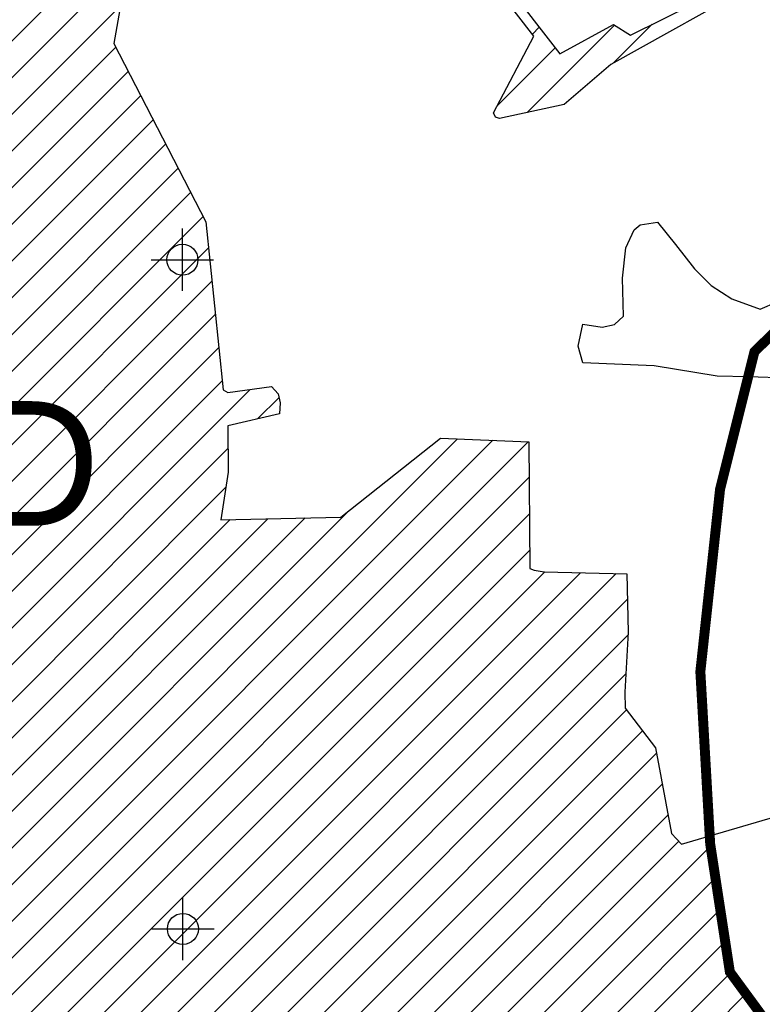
# Model space of a CAD drawing. Extents: x 192051 to 352051, y 710978 to 817615.
# Tile 36 of 85: x 272210 to 278177, y 747693 to 755605. Entities that reach past the tile are written whole.
import ezdxf
from ezdxf.enums import TextEntityAlignment as Align

# ---------------------------------------------------------------- set-up
doc = ezdxf.new("R2010")
doc.units = 0
doc.header["$LTSCALE"] = 800
doc.header["$PDMODE"] = 34
doc.header["$PDSIZE"] = 250
doc.layers.get('0').update_dxf_attribs({"linetype": 'CONTINUOUS'})
for name, color, linetype in [('SEC', 2, 'CONTINUOUS'), ('TEXT', 7, 'CONTINUOUS'), ('WETDBA', 11, 'CONTINUOUS'), ('WETFILL', 12, 'CONTINUOUS'), ('WSHEDS', 3, 'CONTINUOUS')]:
    doc.layers.add(name, color=color, linetype=linetype)

# ---------------------------------------------------------------- blocks, each defined once
blk = doc.blocks.new('*X')
at = {"color": 0}
for p, q in [((258164.2, 741450.5), (273099.1, 756385.3)), ((258157.9, 741149.5), (273069.6, 756061.2)), ((258151.5, 740848.4), (273018.5, 755715.4)), ((276287.8, 754859.1), (276990, 755561.3)), ((276329.1, 755489.7), (276383.2, 755543.8)), ((276979.5, 755256.1), (277291.7, 755568.3)), ((258770.9, 741173.1), (272980.7, 755382.9)), ((276045.8, 754911.8), (276511.8, 755377.8)), ((259061.5, 741169), (273081.1, 755188.6)), ((259352, 741164.9), (273181.5, 754994.3)), ((259642.6, 741160.8), (273281.9, 754800.1)), ((259933.2, 741156.7), (273382.3, 754605.8)), ((260223.8, 741152.6), (273482.7, 754411.5)), ((260514.4, 741148.5), (273583.1, 754217.2)), ((260805, 741144.4), (273683.5, 754022.9)), ((261095.6, 741140.3), (273727.2, 753771.9)), ((261386.2, 741136.2), (273754.8, 753504.8)), ((261556, 741011.4), (273782.3, 753237.7)), ((261551.7, 740712.3), (273809.9, 752970.6)), ((261547.3, 740413.3), (273837.5, 752703.4)), ((261542.9, 740114.2), (274062.5, 752633.8)), ((274121.2, 752397.8), (274293.9, 752570.5)), ((260586, 737094.4), (275727.4, 752235.9)), ((260612.4, 736826.2), (276011.3, 752225.1)), ((260636.2, 736555.3), (276295.1, 752214.2)), ((261596, 739872.6), (273883.6, 752160.2)), ((260640.6, 736265), (276303.6, 751928.1)), ((261897.2, 739879.1), (273866.6, 751848.5)), ((260546.2, 737349.3), (274857, 751660.2)), ((260623.9, 735953.7), (276305.8, 751635.5)), ((261191.6, 738289.4), (274503.7, 751601.6)), ((261776.4, 739169), (274202.5, 751595.1)), ((261940.8, 739628.1), (273901.4, 751588.6)), ((260618.6, 735653.7), (276308, 751343)), ((260563.8, 734714.8), (277002.9, 751153.9)), ((260608, 735053.7), (276715.6, 751161.3)), ((260613.3, 735353.7), (276428.3, 751168.6)), ((258181.6, 732037.9), (277093.3, 750949.6)), ((258484.4, 732046), (277096.9, 750658.6)), ((258787.3, 732054.2), (277080.7, 750347.6)), ((259764.4, 732736.6), (277086.6, 750058.8)), ((261496.6, 734174.2), (277214.4, 749891.9)), ((261522.5, 733905.4), (277327.5, 749710.3)), ((261580.2, 733668.3), (277373.3, 749461.5)), ((261711.8, 733505.3), (277419.1, 749212.6)), ((261704.1, 732908.2), (277760.8, 748965)), ((261896.1, 733394.9), (277505.4, 749004.2)), ((261890.7, 732800.1), (277800.1, 748709.6)), ((261487.1, 732101.8), (277839.4, 748454.2)), ((261442.1, 731762.2), (277878.7, 748198.8)), ((261579.8, 731605.2), (277921.2, 747946.6)), ((260151.2, 729881.8), (278045.9, 747776.5))]:
    blk.add_line(p, q, dxfattribs=at)

msp = doc.modelspace()

# ---------------------------------------------------------------- linework, layer by layer
at = {"layer": 'SEC', "color": 0}
for p in [(273517.3, 753676.1), (273521.4, 748298.7)]:
    msp.add_point(p, dxfattribs=at)
at = {"layer": 'WETDBA', "color": 0}
for points in [[(275194.4, 757078.3), (276549.1, 755329.7), (276981.7, 755566.4), (277117.4, 755482), (278644.1, 756237.6)], [(273059.1, 755946.3), (272965.3, 755412.8), (273705.8, 753979.8), (273845, 752630.3), (273882.6, 752608.1), (274232.9, 752658.1), (274287.1, 752599.5), (274304.1, 752527.1), (274296.7, 752438.2), (273881.5, 752342.7), (273885.7, 751969.5), (273825.2, 751586.9), (274790.8, 751607.7), (275591, 752241.1), (276301.5, 752214), (276309.1, 751193.8), (276344.2, 751181.5), (276423.1, 751168.8), (277089.6, 751151.7), (277098.2, 750683.5), (277073.1, 750201.9), (277075.6, 750073.2), (277319.3, 749754.9), (277446.1, 749066.2), (277527.5, 748981.1), (277754.5, 749047.6)], [(278161.9, 755916.8), (276959.7, 755245), (276586.1, 754922.7), (276066.2, 754811.9), (276033.2, 754821.5), (276016.4, 754855.9), (276341.6, 755473.5), (275960, 755966.7)], [(278063.5, 752734.6), (277814.9, 752741.6), (277307.7, 752823.2), (276735, 752848.1), (276696.2, 752982.2), (276735.7, 753159.3), (276891.5, 753133.2), (276988.4, 753157.1), (277060.6, 753222.2), (277053.8, 753528.3), (277081.2, 753772.5), (277148, 753917.5), (277195.1, 753956.3), (277335.1, 753978.5), (277480.1, 753799), (277631, 753602.9), (277765.2, 753468.4), (277932, 753361.8), (278160.9, 753279), (278433.7, 753395.6)], [(277754.5, 749047.6), (279676.6, 749609.9), (280473.3, 750643.4), (279872.9, 751432.6), (279224.8, 751354.8), (279039.6, 752838.3), (278381.9, 752725.5), (278063.5, 752734.6)]]:
    msp.add_lwpolyline(points, dxfattribs=at)
at = {"layer": 'WSHEDS', "color": 0, "const_width": 80}
for points in [[(279357.5, 754145.8), (278114.4, 752938.2), (278063.5, 752734.6)], [(278063.5, 752734.6), (277837.4, 751830.4), (277679.2, 750366.4), (277754.5, 749047.6)], [(277754.5, 749047.6), (277758.3, 748981.6), (277916.5, 747952.9), (279222.2, 746172.4), (281081.8, 744866.7), (281773.3, 744243.6), (283001.8, 743554.9), (283721.6, 743196.5), (284182.9, 742895.4), (284228, 737895.7), (284328.7, 732486.8), (284449.7, 727180.6)]]:
    msp.add_lwpolyline(points, dxfattribs=at)

# ---------------------------------------------------------------- block references
at = {"layer": 'WETFILL', "color": 0}
msp.add_blockref('*X', (0, 0), dxfattribs=at)
msp.add_blockref('*X', (0, 0), dxfattribs=at)
msp.add_blockref('*X', (0, 0), dxfattribs=at)
msp.add_blockref('*X', (0, 0), dxfattribs=at)
msp.add_blockref('*X', (0, 0), dxfattribs=at)
msp.add_blockref('*X', (0, 0), dxfattribs=at)
msp.add_blockref('*X', (0, 0), dxfattribs=at)
msp.add_blockref('*X', (0, 0), dxfattribs=at)
msp.add_blockref('*X', (0, 0), dxfattribs=at)
msp.add_blockref('*X', (0, 0), dxfattribs=at)
msp.add_blockref('*X', (0, 0), dxfattribs=at)
msp.add_blockref('*X', (0, 0), dxfattribs=at)
msp.add_blockref('*X', (0, 0), dxfattribs=at)
msp.add_blockref('*X', (0, 0), dxfattribs=at)
msp.add_blockref('*X', (0, 0), dxfattribs=at)
msp.add_blockref('*X', (0, 0), dxfattribs=at)
msp.add_blockref('*X', (0, 0), dxfattribs=at)
msp.add_blockref('*X', (0, 0), dxfattribs=at)
msp.add_blockref('*X', (0, 0), dxfattribs=at)
msp.add_blockref('*X', (0, 0), dxfattribs=at)
msp.add_blockref('*X', (0, 0), dxfattribs=at)
msp.add_blockref('*X', (0, 0), dxfattribs=at)
msp.add_blockref('*X', (0, 0), dxfattribs=at)
msp.add_blockref('*X', (0, 0), dxfattribs=at)
msp.add_blockref('*X', (0, 0), dxfattribs=at)
msp.add_blockref('*X', (0, 0), dxfattribs=at)
msp.add_blockref('*X', (0, 0), dxfattribs=at)
msp.add_blockref('*X', (0, 0), dxfattribs=at)
msp.add_blockref('*X', (0, 0), dxfattribs=at)
msp.add_blockref('*X', (0, 0), dxfattribs=at)
msp.add_blockref('*X', (0, 0), dxfattribs=at)
msp.add_blockref('*X', (0, 0), dxfattribs=at)
msp.add_blockref('*X', (0, 0), dxfattribs=at)
msp.add_blockref('*X', (0, 0), dxfattribs=at)
msp.add_blockref('*X', (0, 0), dxfattribs=at)
msp.add_blockref('*X', (0, 0), dxfattribs=at)
msp.add_blockref('*X', (0, 0), dxfattribs=at)
msp.add_blockref('*X', (0, 0), dxfattribs=at)
msp.add_blockref('*X', (0, 0), dxfattribs=at)
msp.add_blockref('*X', (0, 0), dxfattribs=at)
msp.add_blockref('*X', (0, 0), dxfattribs=at)
msp.add_blockref('*X', (0, 0), dxfattribs=at)
msp.add_blockref('*X', (0, 0), dxfattribs=at)
msp.add_blockref('*X', (0, 0), dxfattribs=at)
msp.add_blockref('*X', (0, 0), dxfattribs=at)
msp.add_blockref('*X', (0, 0), dxfattribs=at)
msp.add_blockref('*X', (0, 0), dxfattribs=at)
msp.add_blockref('*X', (0, 0), dxfattribs=at)
msp.add_blockref('*X', (0, 0), dxfattribs=at)
msp.add_blockref('*X', (0, 0), dxfattribs=at)
msp.add_blockref('*X', (0, 0), dxfattribs=at)
msp.add_blockref('*X', (0, 0), dxfattribs=at)
msp.add_blockref('*X', (0, 0), dxfattribs=at)
msp.add_blockref('*X', (0, 0), dxfattribs=at)
msp.add_blockref('*X', (0, 0), dxfattribs=at)
msp.add_blockref('*X', (0, 0), dxfattribs=at)
msp.add_blockref('*X', (0, 0), dxfattribs=at)
msp.add_blockref('*X', (0, 0), dxfattribs=at)
msp.add_blockref('*X', (0, 0), dxfattribs=at)
msp.add_blockref('*X', (0, 0), dxfattribs=at)
msp.add_blockref('*X', (0, 0), dxfattribs=at)
msp.add_blockref('*X', (0, 0), dxfattribs=at)
msp.add_blockref('*X', (0, 0), dxfattribs=at)
msp.add_blockref('*X', (0, 0), dxfattribs=at)
msp.add_blockref('*X', (0, 0), dxfattribs=at)
msp.add_blockref('*X', (0, 0), dxfattribs=at)
msp.add_blockref('*X', (0, 0), dxfattribs=at)
msp.add_blockref('*X', (0, 0), dxfattribs=at)
msp.add_blockref('*X', (0, 0), dxfattribs=at)
msp.add_blockref('*X', (0, 0), dxfattribs=at)
msp.add_blockref('*X', (0, 0), dxfattribs=at)
msp.add_blockref('*X', (0, 0), dxfattribs=at)
msp.add_blockref('*X', (0, 0), dxfattribs=at)
msp.add_blockref('*X', (0, 0), dxfattribs=at)
msp.add_blockref('*X', (0, 0), dxfattribs=at)
msp.add_blockref('*X', (0, 0), dxfattribs=at)
msp.add_blockref('*X', (0, 0), dxfattribs=at)
msp.add_blockref('*X', (0, 0), dxfattribs=at)
msp.add_blockref('*X', (0, 0), dxfattribs=at)
msp.add_blockref('*X', (0, 0), dxfattribs=at)
msp.add_blockref('*X', (0, 0), dxfattribs=at)
msp.add_blockref('*X', (0, 0), dxfattribs=at)
msp.add_blockref('*X', (0, 0), dxfattribs=at)
msp.add_blockref('*X', (0, 0), dxfattribs=at)
msp.add_blockref('*X', (0, 0), dxfattribs=at)
msp.add_blockref('*X', (0, 0), dxfattribs=at)
msp.add_blockref('*X', (0, 0), dxfattribs=at)
msp.add_blockref('*X', (0, 0), dxfattribs=at)
msp.add_blockref('*X', (0, 0), dxfattribs=at)
msp.add_blockref('*X', (0, 0), dxfattribs=at)
msp.add_blockref('*X', (0, 0), dxfattribs=at)
msp.add_blockref('*X', (0, 0), dxfattribs=at)
msp.add_blockref('*X', (0, 0), dxfattribs=at)
msp.add_blockref('*X', (0, 0), dxfattribs=at)
msp.add_blockref('*X', (0, 0), dxfattribs=at)
msp.add_blockref('*X', (0, 0), dxfattribs=at)
msp.add_blockref('*X', (0, 0), dxfattribs=at)
msp.add_blockref('*X', (0, 0), dxfattribs=at)
msp.add_blockref('*X', (0, 0), dxfattribs=at)
msp.add_blockref('*X', (0, 0), dxfattribs=at)

# ---------------------------------------------------------------- texts
at = {"layer": 'TEXT', "color": 0}
msp.add_text('WATERSHED', height=1000, dxfattribs=at).set_placement((268580.7, 751539.9), align=Align.CENTER)

doc.saveas('drawing.dxf')
